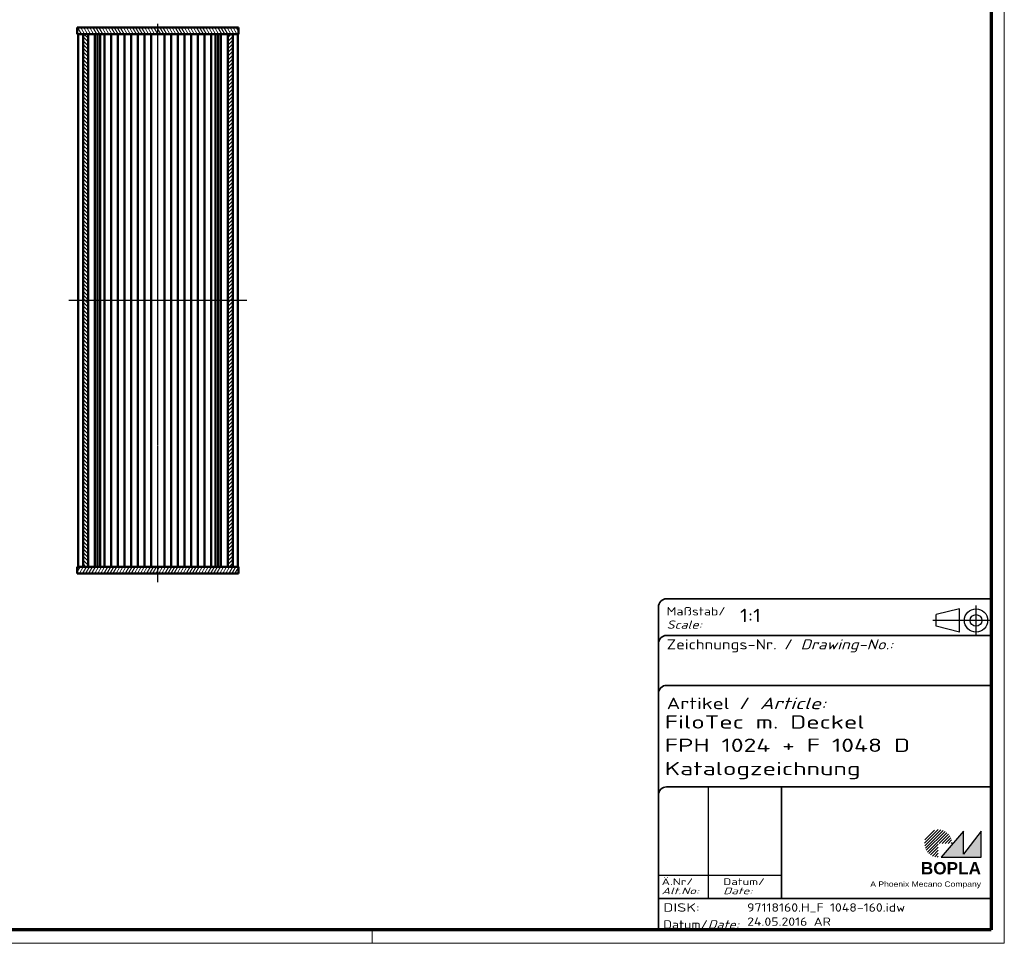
# Model space of a CAD drawing. Header units: millimetres. Extents: x 1 to 593, y 1 to 419.
# Tile 6 of 7: x 297 to 593, y 1 to 278. Entities that reach past the tile are written whole.
import ezdxf
from ezdxf.enums import TextEntityAlignment as Align

# ---------------------------------------------------------------- set-up
doc = ezdxf.new("R2010")
doc.units = ezdxf.units.MM
for name, pattern in [('ACAD_ISO04W100', [30, 24, -3, 0, -3]), ('CHAIN', [0.3543, 0.2362, -0.0295, 0.0591, -0.0295]), ('DASH_DOT', [0.37, 0.24, -0.06, 0.01, -0.06]), ('DASHED', [0.2067, 0.1654, -0.0413])]:
    doc.linetypes.add(name, pattern=pattern)
doc.layers.get('0').update_dxf_attribs({"lineweight": 25})
for name, color, linetype, lineweight in [('Mittellinie (ISO)', 1, 'DASH_DOT', 25), ('Rahmen (ISO)', 7, 'Continuous', 70), ('Schraffur (ISO)', 1, 'Continuous', 18), ('Sichtbar (ISO)', 7, 'Continuous', 50), ('Sichtbar schmal (ISO)', 1, 'Continuous', 25), ('Titel (ISO)', 5, 'Continuous', 50), ('Verdeckt (ISO)', 5, 'DASHED', 35)]:
    doc.layers.add(name, color=color, linetype=linetype, lineweight=lineweight)
doc.styles.add('Notiztext (DIN)', font='isocpeur.ttf', dxfattribs={"width": 1.1})
doc.styles.get("Standard").update_dxf_attribs({"font": 'isocpeur.ttf', "width": 1.1})
doc.styles.add('Textstil142', font='isocpeur.ttf', dxfattribs={"width": 1.4})
doc.styles.add('Textstil143', font='isocpeur.ttf', dxfattribs={"width": 1.4})
doc.styles.add('Textstil144', font='isocpeur.ttf', dxfattribs={"width": 1.4})
doc.styles.add('Textstil242', font='isocpeur.ttf', dxfattribs={"width": 1.2})
doc.styles.add('Textstil243', font='isocpeur.ttf', dxfattribs={"width": 1.4})
doc.styles.add('Textstil248', font='isocpeui.ttf', dxfattribs={"width": 1.2})
doc.styles.add('Textstil249', font='isocpeui.ttf', dxfattribs={"width": 1.4})
doc.styles.add('Textstil68', font='isocpeur.ttf', dxfattribs={"width": 1.2})

# ---------------------------------------------------------------- blocks, each defined once
blk = doc.blocks.new('Schriftfelder Katalogzeichnung')
at = {"layer": 'Schraffur (ISO)'}
h = blk.add_hatch(dxfattribs=at)
h.set_pattern_fill('ANSI31', color=1, scale=5.08, style=0)
h.set_pattern_definition([(45, (0, 0), (-0.4490128, 0.4490128), [])])
edge = h.paths.add_edge_path()
edge.add_line((395.78, 37.31), (391.63, 37.31))
edge.add_line((391.63, 37.31), (391.63, 33.16))
edge.add_arc((391.63, 37.31), 4.15, 0, 270, ccw=False)
blk.add_hatch(color=7, dxfattribs=at).paths.add_polyline_path([(392.48, 33.16), (404.48, 33.16), (404.48, 40.96), (399.18, 34.06), (399.18, 40.96)])
at = {"color": 5, "linetype": 'Continuous'}
for p, q in [((397.98, 107.81), (390.98, 106.06)), ((397.98, 100.81), (397.98, 107.81)), ((390.98, 102.56), (390.98, 106.06)), ((397.98, 100.81), (390.98, 102.56))]:
    blk.add_line(p, q, dxfattribs=at)
at = {"color": 1, "linetype": 'ACAD_ISO04W100'}
for p, q in [((402.98, 99.81), (402.98, 108.81)), ((407.48, 104.31), (389.98, 104.31))]:
    blk.add_line(p, q, dxfattribs=at)
at = {"color": 1, "linetype": 'Continuous', "lineweight": 25}
for p, q in [((322.48, 54.31), (322.48, 20.81)), ((307.48, 27.81), (344.48, 27.81))]:
    blk.add_line(p, q, dxfattribs=at)
at = {"color": 7, "linetype": 'Continuous'}
for p, q in [((399.18, 40.96), (392.48, 33.16)), ((404.48, 40.96), (399.18, 34.06)), ((399.18, 34.06), (399.18, 40.96)), ((404.48, 33.16), (404.48, 40.96)), ((392.48, 33.16), (404.48, 33.16))]:
    blk.add_line(p, q, dxfattribs=at)
at = {"color": 5, "linetype": 'Continuous'}
for radius in [3.5, 1.75]:
    blk.add_circle((402.98, 104.31), radius, dxfattribs=at)
at = {"layer": 'Titel (ISO)', "lineweight": 18}
for p, q in [((410.48, 7.31), (411.48, 7.31)), ((411.48, 7.31), (411.48, 8.31))]:
    blk.add_line(p, q, dxfattribs=at)
at = {"layer": 'Verdeckt (ISO)', "color": 5, "linetype": 'Continuous', "lineweight": 35}
for p, q in [((407.48, 110.81), (309.98, 110.81)), ((307.48, 108.31), (307.48, 11.31)), ((407.48, 99.81), (309.98, 99.81)), ((407.48, 84.81), (309.98, 84.81)), ((407.48, 54.31), (309.98, 54.31)), ((407.48, 20.81), (307.48, 20.81))]:
    blk.add_line(p, q, dxfattribs=at)
at = {"layer": 'Verdeckt (ISO)', "color": 5, "linetype": 'Continuous'}
blk.add_line((344.48, 54.31), (344.48, 20.81), dxfattribs=at)
at = {"layer": 'Verdeckt (ISO)', "color": 5, "linetype": 'Continuous', "lineweight": 35}
for centre in [(309.98, 108.31), (309.98, 97.31), (309.98, 82.31), (309.98, 51.81)]:
    blk.add_arc(centre, 2.5, 90, 180, dxfattribs=at)
at = {"color": 5, "style": 'Textstil142', "width": 1.4}
blk.add_text('DISK:', height=2.5, dxfattribs=at).set_placement((308.98, 16.81))
at = {"color": 7, "insert": (309.98, 77.64), "char_height": 3.5, "attachment_point": 7}
blk.add_mtext('\\fISOCPEUR|b0|i0;\\W1.30;\\H3.5000;Artikel / \\fISOCPEUR|b0|i1;\\W1.30;\\H3.5000;Article:', dxfattribs=at)
at = {"color": 5, "insert": (308.98, 11.72), "char_height": 2.5, "attachment_point": 7}
blk.add_mtext('\\fISOCPEUR|b0|i0;\\W1.20;\\H2.5000;Datum/\\fISOCPEUR|b0|i1;\\W1.20;\\H2.5000;Date:', dxfattribs=at)
at = {"color": 5, "style": 'Textstil68', "width": 1.2}
for tag, p in [('DATEINAME_001', (334.18, 16.81)), ('ERSTELLUNGSDATUM_001', (334.18, 12.56)), ('50-Namenskürzel_001', (354.18, 12.56))]:
    blk.add_attdef(tag, p, '', height=2.5, dxfattribs=at)
at = {"layer": 'Sichtbar schmal (ISO)', "color": 1}
for s, height, style, width, p in [('Maßstab/', 2.5, 'Textstil68', 1.2, (309.98, 105.81)), ('Scale:', 2.5, 'Textstil248', 1.2, (309.98, 101.81)), ('Ä.Nr/', 2, 'Textstil144', 1.4, (308.48, 24.81)), ('Datum/', 2, 'Textstil144', 1.4, (326.98, 24.81)), ('Alt.No:', 2, 'Textstil249', 1.4, (308.48, 22.06)), ('Date:', 2, 'Textstil249', 1.4, (326.98, 22.06))]:
    blk.add_text(s, height=height, dxfattribs=dict(at, style=style, width=width)).set_placement(p)
at = {"layer": 'Sichtbar schmal (ISO)', "color": 1, "insert": (309.98, 94.71), "char_height": 3, "attachment_point": 7}
blk.add_mtext('\\fISOCPEUR|b0|i0;\\W1.20;\\H3.0000;Zeichnungs-Nr. / \\fISOCPEUR|b0|i1;\\W1.20;\\H3.0000;Drawing-No.:', dxfattribs=at)
at = {"layer": 'Sichtbar schmal (ISO)', "color": 1, "style": 'Textstil144', "width": 1.4}
for tag, p in [('19-Ä-Nr._-10-', (309.48, 53.56)), ('19-Datum_-10-', (324.48, 53.56)), ('18-Ä-Nr._-9-', (309.48, 51.06)), ('18-Datum_-9-', (324.48, 51.06)), ('17-Ä-Nr._-8-', (309.48, 48.56)), ('17-Datum_-8-', (324.48, 48.56)), ('16-Ä-Nr._-7-', (309.48, 46.06)), ('16-Datum_-7-', (324.48, 46.06)), ('15-Ä-Nr._-6-', (309.48, 43.56)), ('14-Ä-Nr._-5-', (309.48, 41.06)), ('15-Datum_-6-', (324.48, 43.56)), ('13-Ä-Nr._-4-', (309.48, 38.56)), ('14-Datum_-5-', (324.48, 41.06)), ('13-Datum_-4-', (324.48, 38.56)), ('12-Ä-Nr._-3-', (309.48, 36.06)), ('12-Datum_-3-', (324.48, 36.06)), ('11-Ä-Nr._-2-', (309.48, 33.56)), ('11-Datum_-2-', (324.48, 33.56)), ('10-Ä-Nr._-1-', (309.48, 31.06)), ('10-Datum_-1-', (324.48, 31.06))]:
    blk.add_attdef(tag, text='', height=2, dxfattribs=at).set_placement(p, align=Align.TOP_LEFT)
at = {"layer": 'Titel (ISO)', "color": 7, "insert": (404.48, 27.96), "char_height": 3.7, "width": 19.8847, "attachment_point": 9, "style": 'Notiztext (DIN)'}
blk.add_mtext('\\fArial|b1|i0;\\H3.7000;BOPLA', dxfattribs=at)
at = {"layer": 'Titel (ISO)', "color": 5, "insert": (404.48, 23.81), "char_height": 1.6, "width": 34.8824, "attachment_point": 9, "style": 'Notiztext (DIN)'}
blk.add_mtext('\\fArial|b0|i0;\\W1.15;\\H1.6000;A Phoenix Mecano Company', dxfattribs=at)
at = {"layer": 'Titel (ISO)', "color": 7}
for tag, p, height, style, width in [('02-Maßstab_001', (332, 103.81), 4, 'Textstil242', 1.2), ('07-Artikel-Modell_001', (309.43, 71.81), 3.98, 'Textstil243', 1.4), ('08-Artikel-Benennung_001', (309.42, 64.81), 4, 'Textstil143', 1.4), ('09-Artikel-Benennung_(2.Zeile)_001', (309.43, 57.81), 3.98, 'Textstil243', 1.4)]:
    blk.add_attdef(tag, p, '', height=height, dxfattribs=dict(at, style=style, width=width))
at = {"layer": 'Titel (ISO)', "color": 7, "style": 'Textstil143', "width": 1.4}
blk.add_attdef('03-Zchn.Nr.', text='', height=4, dxfattribs=at).set_placement((332.48, 92.31), align=Align.TOP_LEFT)
blk = doc.blocks.new('Ränder Bopla-A2-Rahmen')
at = {"layer": 'Rahmen (ISO)', "color": 1, "lineweight": 18}
for p, q in [((593, 1), (593, 419)), ((403, 5), (403, 1)), ((1, 1), (593, 1))]:
    blk.add_line(p, q, dxfattribs=at)
at = {"layer": 'Rahmen (ISO)', "color": 91, "lineweight": 70}
for p, q in [((589, 415), (589, 5)), ((589, 5), (20, 5))]:
    blk.add_line(p, q, dxfattribs=at)

msp = doc.modelspace()

# ---------------------------------------------------------------- hatches: boundary and pattern name
at = {"layer": 'Schraffur (ISO)'}
h = msp.add_hatch(dxfattribs=at)
h.set_pattern_fill('ANSI31', color=256, scale=6.35, angle=75.000175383, style=0)
h.set_pattern_definition([(120.00018, (0, 0), (-0.6874064, -0.3968771), [])])
h.paths.add_polyline_path([(314.2856395, 274.1528761), (316.0356395, 274.1528761), (317.5356395, 274.1528761), (359.5356395, 274.1528761), (361.0356395, 274.1528761), (362.7856395, 274.1528761), (362.7856395, 276.1528761), (314.2856395, 276.1528761)])
h = msp.add_hatch(dxfattribs=at)
h.set_pattern_fill('ANSI31', color=256, scale=6.35, angle=90.000210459, style=0)
h.set_pattern_definition([(135.0002, (0, 0), (-0.561264, -0.561268), [])])
h.paths.add_polyline_path([(317.5356395, 274.1528761), (316.0356395, 274.1528761), (316.0356395, 114.1528761), (317.5356395, 114.1528761)])
h = msp.add_hatch(dxfattribs=at)
h.set_pattern_fill('ANSI31', color=256, scale=6.35, style=0)
h.set_pattern_definition([(45, (0, 0), (-0.561266, 0.561266), [])])
h.paths.add_polyline_path([(361.0356395, 274.1528761), (359.5356395, 274.1528761), (359.5356395, 114.1528761), (361.0356395, 114.1528761)])
h = msp.add_hatch(dxfattribs=at)
h.set_pattern_fill('ANSI31', color=256, scale=6.35, angle=14.999977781, style=0)
h.set_pattern_definition([(59.99998, (0, 0), (-0.6874075, 0.3968753), [])])
h.paths.add_polyline_path([(362.7856395, 114.1528761), (361.0356395, 114.1528761), (359.5356395, 114.1528761), (317.5356395, 114.1528761), (316.0356395, 114.1528761), (314.2856395, 114.1528761), (314.2856395, 112.1528761), (362.7856395, 112.1528761)])

# ---------------------------------------------------------------- linework, layer by layer
at = {"layer": 'Mittellinie (ISO)', "linetype": 'CHAIN'}
for p, q in [((338.5356395, 109.5226618), (338.5356395, 277.309011)), ((365.2856395, 194.1528761), (311.7856395, 194.1528761))]:
    msp.add_line(p, q, dxfattribs=at)
at = {"layer": 'Sichtbar (ISO)'}
for p, q in [((362.7856395, 276.1528761), (314.2856395, 276.1528761)), ((314.2856395, 276.1528761), (314.2856395, 274.1528761)), ((362.7856395, 274.1528761), (362.7856395, 276.1528761)), ((314.2856395, 274.1528761), (362.7856395, 274.1528761)), ((314.5356395, 274.1528761), (314.5356395, 114.1528761)), ((317.5356395, 274.1528761), (316.0356395, 274.1528761)), ((316.0356395, 274.1528761), (316.0356395, 114.1528761)), ((317.5356395, 114.1528761), (317.5356395, 274.1528761)), ((319.6010347, 114.1528761), (319.6010347, 274.1528761)), ((320.4293227, 274.1528761), (320.4293227, 114.1528761)), ((321.2356395, 114.1528761), (321.2356395, 274.1528761)), ((322.5356395, 114.1528761), (322.5356395, 274.1528761)), ((324.5356395, 274.1528761), (324.5356395, 114.1528761)), ((326.5356395, 114.1528761), (326.5356395, 274.1528761)), ((328.5356395, 274.1528761), (328.5356395, 114.1528761)), ((330.5356395, 114.1528761), (330.5356395, 274.1528761)), ((332.5356395, 274.1528761), (332.5356395, 114.1528761)), ((334.5356395, 114.1528761), (334.5356395, 274.1528761)), ((336.5356395, 274.1528761), (336.5356395, 114.1528761)), ((340.5356395, 114.1528761), (340.5356395, 274.1528761)), ((342.5356395, 274.1528761), (342.5356395, 114.1528761)), ((344.5356395, 114.1528761), (344.5356395, 274.1528761)), ((346.5356395, 274.1528761), (346.5356395, 114.1528761)), ((348.5356395, 114.1528761), (348.5356395, 274.1528761)), ((350.5356395, 274.1528761), (350.5356395, 114.1528761)), ((352.5356395, 114.1528761), (352.5356395, 274.1528761)), ((354.5356395, 274.1528761), (354.5356395, 114.1528761)), ((355.8356395, 274.1528761), (355.8356395, 114.1528761)), ((356.6419562, 274.1528761), (356.6419562, 114.1528761)), ((357.4702442, 274.1528761), (357.4702442, 114.1528761)), ((361.0356395, 274.1528761), (359.5356395, 274.1528761)), ((359.5356395, 274.1528761), (359.5356395, 114.1528761)), ((361.0356395, 114.1528761), (361.0356395, 274.1528761)), ((362.5356395, 114.1528761), (362.5356395, 274.1528761)), ((362.7856395, 114.1528761), (314.2856395, 114.1528761)), ((314.2856395, 114.1528761), (314.2856395, 112.1528761)), ((316.0356395, 114.1528761), (317.5356395, 114.1528761)), ((359.5356395, 114.1528761), (361.0356395, 114.1528761)), ((362.7856395, 112.1528761), (362.7856395, 114.1528761)), ((314.2856395, 112.1528761), (362.7856395, 112.1528761))]:
    msp.add_line(p, q, dxfattribs=at)

# ---------------------------------------------------------------- block references
msp.add_blockref('Ränder Bopla-A2-Rahmen', (0, 0))
msp.add_blockref('Schriftfelder Katalogzeichnung', (181.5158395, -6.3067288)).add_auto_attribs({'DATEINAME_001': '97118160.H_F 1048-160.idw', 'ERSTELLUNGSDATUM_001': '24.05.2016', '07-Artikel-Modell_001': 'FiloTec m. Deckel', '50-Namenskürzel_001': 'AR', '02-Maßstab_001': '1:1', '08-Artikel-Benennung_001': 'FPH 1024 + F 1048 D', '09-Artikel-Benennung_(2.Zeile)_001': 'Katalogzeichnung'})

doc.saveas('drawing.dxf')
